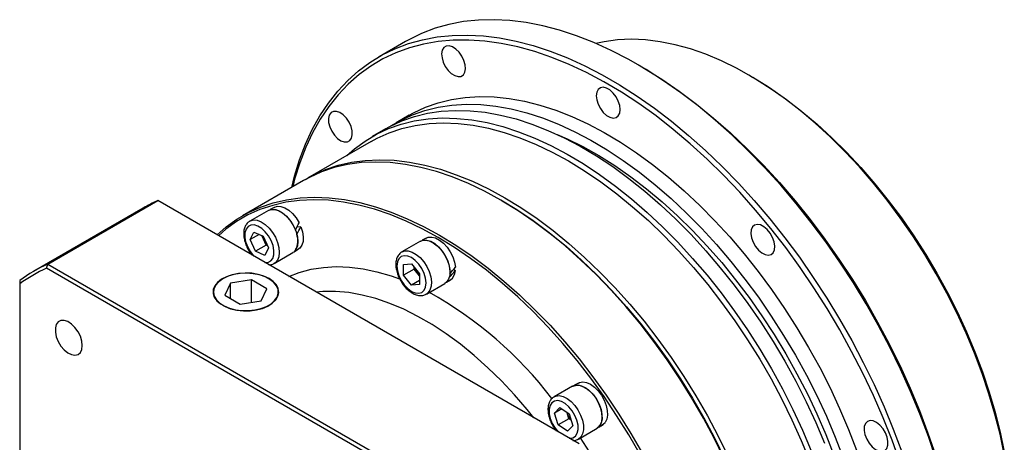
# Model space of a CAD drawing. Header units: millimetres. Extents: x 2034 to 3087, y 241 to 985.
# Tile 5 of 7: x 2362 to 2519, y 491 to 558. Entities that reach past the tile are written whole.
import ezdxf

# ---------------------------------------------------------------- set-up
doc = ezdxf.new("R2010")
doc.units = ezdxf.units.MM
doc.layers.add('1轮廓实线层', color=7, linetype='Continuous')

msp = doc.modelspace()

# ---------------------------------------------------------------- linework, layer by layer
at = {"layer": '1轮廓实线层', "linetype": 'Continuous', "lineweight": 30}
for p, q in [((2423.8, 554.57), (2419.56, 552.12)), ((2461.28, 550.65), (2460.86, 550.89)), ((2479.1, 548.93), (2478.68, 549.18)), ((2424.39, 542.78), (2422.27, 541.55)), ((2420.57, 540.58), (2418.45, 539.35)), ((2418.32, 538.59), (2408.14, 532.71)), ((2407.5, 532.34), (2397.75, 526.71)), ((2366.63, 518.98), (2384.2, 529.12)), ((2451.55, 490.24), (2384.2, 529.12)), ((2439.22, 529.09), (2439.01, 529.22)), ((2381.88, 527.94), (2364.31, 517.8)), ((2401.88, 527.57), (2398.91, 525.85)), ((2402.79, 528.05), (2402.16, 527.69)), ((2398.97, 522.9), (2399.57, 524.1)), ((2399.57, 524.1), (2401.03, 523.44)), ((2407.08, 524.93), (2406.42, 524.87)), ((2400.4, 523.72), (2398.97, 522.9)), ((2399.83, 521.03), (2398.97, 522.9)), ((2401.1, 522.94), (2400.83, 523.53)), ((2401.03, 523.44), (2401.89, 521.56)), ((2401.53, 522.01), (2401.1, 522.94)), ((2426.19, 522.65), (2423.22, 520.94)), ((2427.1, 523.14), (2426.47, 522.78)), ((2401.53, 522.01), (2399.83, 521.03)), ((2401.3, 520.36), (2399.83, 521.03)), ((2401.89, 521.56), (2401.3, 520.36)), ((2401.73, 521.91), (2401.53, 522.01)), ((2406.02, 521), (2406.65, 521.36)), ((2423.22, 520.94), (2423.26, 520.96)), ((2402.81, 519.1), (2405.78, 520.81)), ((2422.76, 520.53), (2422.66, 520.42)), ((2366.42, 518.31), (2366.63, 518.98)), ((2433.52, 479.58), (2366.42, 518.31)), ((2366.63, 518.98), (2433.98, 480.1)), ((2423.47, 518.9), (2424.75, 519.01)), ((2423.47, 517.2), (2423.47, 518.9)), ((2425.17, 518.18), (2423.47, 517.2)), ((2424.75, 519.01), (2426.02, 517.43)), ((2425.17, 518.18), (2425.17, 518.49)), ((2425.81, 517.39), (2425.17, 518.18)), ((2431.75, 517.91), (2431.46, 518.11)), ((2362.13, 516.37), (2362.13, 515.83)), ((2394.6, 516.64), (2394.56, 516.62)), ((2399.17, 516.46), (2395.82, 515.94)), ((2401.62, 515.04), (2399.17, 516.46)), ((2399.17, 512.87), (2399.17, 516.46)), ((2401.99, 516.62), (2401.94, 516.64)), ((2424.75, 515.62), (2423.47, 517.2)), ((2426.02, 516.36), (2424.75, 515.62)), ((2426.02, 517.13), (2425.81, 517.39)), ((2426.02, 517.43), (2426.02, 515.73)), ((2430.34, 516.08), (2430.96, 516.44)), ((2430.76, 516.86), (2430.71, 516.71)), ((2362.13, 515.83), (2362.13, 438.36)), ((2395.82, 515.94), (2394.93, 514.01)), ((2395.82, 513.49), (2395.82, 515.94)), ((2400.72, 513.11), (2401.62, 515.04)), ((2426.02, 515.73), (2424.75, 515.62)), ((2427.12, 514.18), (2430.09, 515.9)), ((2394.93, 514.01), (2397.38, 512.59)), ((2397.38, 512.59), (2400.72, 513.11)), ((2450.5, 499.5), (2447.54, 497.78)), ((2451.41, 499.98), (2450.79, 499.62)), ((2447.6, 495.18), (2448.46, 496.05)), ((2448.76, 495.85), (2447.6, 495.18)), ((2448.46, 496.05), (2449.92, 495.03)), ((2448.2, 493.28), (2447.6, 495.18)), ((2449.89, 494.26), (2448.2, 493.28)), ((2449.6, 495.21), (2449.57, 495.28)), ((2449.6, 495.21), (2449.58, 495.28)), ((2449.89, 494.26), (2449.6, 495.21)), ((2450.24, 494.02), (2449.89, 494.26)), ((2449.92, 495.03), (2450.52, 493.14)), ((2449.66, 492.26), (2448.2, 493.28)), ((2450.52, 493.14), (2449.66, 492.26)), ((2451.43, 491.03), (2454.4, 492.74)), ((2455.01, 493.13), (2455.28, 493.29)), ((2455.38, 493.35), (2455.28, 493.29)), ((2455.38, 493.35), (2455.35, 493.41))]:
    msp.add_line(p, q, dxfattribs=at)
at = {"layer": '1轮廓实线层', "linetype": 'Continuous', "lineweight": 30, "flags": 128}
for points in [[(2508.57, 487.85), (2507.35, 491.45), (2505.99, 495.05), (2504.51, 498.63), (2502.91, 502.2), (2501.19, 505.72), (2499.35, 509.21), (2497.4, 512.64), (2495.36, 516.01), (2493.21, 519.3), (2490.97, 522.52), (2488.64, 525.64), (2486.24, 528.66), (2483.76, 531.58), (2481.22, 534.38), (2478.63, 537.05), (2475.98, 539.59), (2473.29, 541.99), (2470.56, 544.25), (2467.81, 546.35), (2465.03, 548.29), (2462.25, 550.07), (2459.46, 551.68), (2456.67, 553.12), (2453.9, 554.38), (2451.14, 555.46), (2448.42, 556.35), (2445.72, 557.05), (2443.08, 557.57), (2440.48, 557.9), (2437.94, 558.03), (2435.46, 557.98), (2433.06, 557.73), (2430.73, 557.29), (2428.5, 556.66), (2426.35, 555.85), (2424.3, 554.84), (2423.8, 554.57)], [(2405.6, 531.24), (2406.06, 533.05), (2406.86, 535.66), (2407.81, 538.15), (2408.89, 540.49), (2410.11, 542.68), (2411.47, 544.72), (2412.95, 546.6), (2414.55, 548.31), (2416.27, 549.85), (2418.11, 551.21), (2420.06, 552.4), (2422.1, 553.4), (2424.25, 554.21), (2426.49, 554.84), (2428.82, 555.28), (2431.22, 555.53), (2433.7, 555.58), (2436.24, 555.45), (2438.83, 555.12), (2441.48, 554.61), (2444.17, 553.9), (2446.9, 553.01), (2449.65, 551.93), (2452.43, 550.67), (2455.21, 549.23), (2458, 547.62), (2460.79, 545.84), (2463.56, 543.9), (2466.32, 541.8), (2469.04, 539.54), (2471.74, 537.14), (2474.38, 534.6), (2476.98, 531.93), (2479.52, 529.13), (2482, 526.22), (2484.4, 523.19), (2486.73, 520.07), (2488.96, 516.86), (2491.11, 513.56), (2493.16, 510.19), (2495.11, 506.76), (2496.95, 503.28), (2498.67, 499.75), (2500.27, 496.19), (2501.75, 492.6), (2503.1, 489)], [(2502.84, 487.22), (2501.54, 490.82), (2500.11, 494.42), (2498.56, 497.99), (2496.88, 501.53), (2495.09, 505.04), (2493.18, 508.49), (2491.17, 511.89), (2489.05, 515.21), (2486.85, 518.46), (2484.55, 521.61), (2482.17, 524.67), (2479.72, 527.62), (2477.2, 530.46), (2474.61, 533.18), (2471.98, 535.76), (2469.3, 538.2), (2466.58, 540.5), (2463.83, 542.65), (2461.06, 544.63), (2458.28, 546.46), (2455.49, 548.11), (2452.7, 549.59), (2449.92, 550.89), (2447.16, 552.01), (2444.43, 552.95), (2441.72, 553.69), (2439.07, 554.25), (2436.46, 554.61), (2433.9, 554.78), (2431.42, 554.76), (2429, 554.54), (2426.66, 554.13), (2424.41, 553.53), (2422.25, 552.74), (2420.18, 551.77), (2418.22, 550.6), (2416.37, 549.26), (2414.64, 547.74), (2413.02, 546.04), (2411.53, 544.18), (2410.17, 542.16), (2408.94, 539.97), (2407.84, 537.64), (2406.89, 535.16), (2406.07, 532.55), (2405.76, 531.33)], [(2519.48, 488.62), (2518.81, 491.81), (2517.99, 495.02), (2517.04, 498.26), (2515.95, 501.5), (2514.73, 504.74), (2513.37, 507.97), (2511.9, 511.17), (2510.3, 514.33), (2508.59, 517.45), (2506.78, 520.5), (2504.86, 523.48), (2502.85, 526.38), (2500.75, 529.19), (2498.57, 531.9), (2496.33, 534.5), (2494.02, 536.97), (2491.65, 539.32), (2489.24, 541.52), (2486.79, 543.58), (2484.31, 545.49), (2481.81, 547.23), (2479.3, 548.81), (2476.79, 550.22), (2474.28, 551.45), (2471.79, 552.5), (2469.32, 553.36), (2466.89, 554.04), (2464.5, 554.52), (2462.16, 554.81), (2459.88, 554.91), (2457.67, 554.81), (2455.53, 554.52), (2454.23, 554.23)], [(2433.12, 551.54), (2432.79, 552.23), (2432.35, 552.85), (2431.83, 553.35), (2431.29, 553.69), (2430.76, 553.85), (2430.29, 553.81), (2429.92, 553.57), (2429.67, 553.16), (2429.56, 552.6), (2429.62, 551.95), (2429.82, 551.25), (2430.15, 550.56), (2430.6, 549.94), (2431.11, 549.44), (2431.65, 549.1), (2432.18, 548.94), (2432.65, 548.98), (2433.03, 549.22), (2433.28, 549.63), (2433.38, 550.19), (2433.33, 550.84), (2433.12, 551.54)], [(2461.28, 550.65), (2461.97, 550.25), (2464.76, 548.51), (2467.54, 546.6), (2470.3, 544.53), (2473.03, 542.31), (2475.74, 539.94), (2478.39, 537.42), (2481, 534.77), (2483.56, 532), (2486.04, 529.1), (2488.46, 526.09), (2490.8, 522.99), (2493.05, 519.78), (2495.21, 516.5), (2497.28, 513.14), (2499.24, 509.71), (2501.09, 506.23), (2502.82, 502.71), (2504.44, 499.15), (2505.93, 495.56), (2507.29, 491.96), (2508.52, 488.36)], [(2479.1, 548.93), (2479.72, 548.57), (2482.2, 547.01), (2484.68, 545.28), (2487.13, 543.39), (2489.56, 541.35), (2491.94, 539.17), (2494.28, 536.85), (2496.57, 534.4), (2498.8, 531.83), (2500.95, 529.15), (2503.03, 526.37), (2505.02, 523.5), (2506.92, 520.54), (2508.71, 517.52), (2510.41, 514.44), (2511.99, 511.31), (2513.45, 508.14), (2514.79, 504.95), (2516, 501.74), (2517.08, 498.53), (2518.02, 495.32), (2518.83, 492.14), (2519.49, 488.99)], [(2458.09, 543.67), (2458.02, 544.34), (2457.79, 545.04), (2457.43, 545.72), (2456.98, 546.32), (2456.46, 546.8), (2455.91, 547.11), (2455.39, 547.24), (2454.93, 547.16), (2454.58, 546.89), (2454.35, 546.45), (2454.28, 545.88), (2454.35, 545.21), (2454.58, 544.51), (2454.93, 543.83), (2455.39, 543.23), (2455.91, 542.75), (2456.46, 542.44), (2456.98, 542.31), (2457.43, 542.39), (2457.79, 542.66), (2458.02, 543.1), (2458.09, 543.67)], [(2421.43, 541.05), (2422.96, 541.94), (2424.88, 542.83), (2426.9, 543.54), (2429.01, 544.06), (2431.2, 544.39), (2433.47, 544.53), (2435.81, 544.47), (2438.21, 544.22), (2440.66, 543.78), (2443.16, 543.15), (2445.69, 542.33), (2448.25, 541.33), (2450.83, 540.14), (2453.42, 538.77), (2456.01, 537.24), (2458.59, 535.53), (2461.16, 533.66), (2463.71, 531.63), (2466.22, 529.45), (2468.7, 527.13), (2471.12, 524.68), (2473.49, 522.09), (2475.8, 519.39), (2478.03, 516.58), (2480.18, 513.67), (2482.25, 510.67), (2484.22, 507.59), (2486.09, 504.44), (2487.86, 501.23), (2489.51, 497.97), (2491.05, 494.67), (2492.46, 491.35), (2493.74, 488.01)], [(2424.39, 542.78), (2425.08, 543.16), (2427, 544.06), (2429.02, 544.77), (2431.13, 545.29), (2433.33, 545.62), (2435.59, 545.75), (2437.93, 545.7), (2440.33, 545.45), (2442.78, 545.01), (2445.28, 544.38), (2447.81, 543.56), (2450.37, 542.55), (2452.95, 541.37), (2455.54, 540), (2458.13, 538.46), (2460.71, 536.75), (2463.28, 534.88), (2465.83, 532.85), (2468.34, 530.68), (2470.82, 528.36), (2473.24, 525.9), (2475.61, 523.32), (2477.92, 520.62), (2480.15, 517.81), (2482.3, 514.9), (2484.37, 511.9), (2486.34, 508.82), (2488.21, 505.67), (2489.98, 502.45), (2491.63, 499.19), (2493.17, 495.9), (2494.58, 492.57), (2495.87, 489.23)], [(2414.33, 542.31), (2413.83, 542.83), (2413.29, 543.2), (2412.76, 543.39), (2412.27, 543.38), (2411.88, 543.18), (2411.61, 542.79), (2411.48, 542.25), (2411.5, 541.61), (2411.68, 540.92), (2412, 540.22), (2412.43, 539.59), (2412.93, 539.06), (2413.47, 538.69), (2414, 538.5), (2414.49, 538.51), (2414.88, 538.72), (2415.15, 539.1), (2415.28, 539.64), (2415.25, 540.28), (2415.08, 540.98), (2414.76, 541.67), (2414.33, 542.31)], [(2420.57, 540.58), (2421.26, 540.96), (2423.18, 541.85), (2425.2, 542.56), (2427.31, 543.08), (2429.51, 543.41), (2431.78, 543.55), (2434.11, 543.49), (2436.51, 543.24), (2438.96, 542.8), (2441.46, 542.17), (2443.99, 541.35), (2446.55, 540.35), (2449.13, 539.16), (2451.72, 537.8), (2454.31, 536.26), (2456.9, 534.55), (2459.47, 532.68), (2462.01, 530.65), (2464.53, 528.47), (2467, 526.15), (2469.43, 523.7), (2471.8, 521.11), (2474.1, 518.41), (2476.33, 515.6), (2478.48, 512.69), (2480.55, 509.69), (2482.52, 506.61), (2484.39, 503.46), (2486.16, 500.25), (2487.81, 496.99), (2489.35, 493.69), (2490.76, 490.37)], [(2414.39, 536.32), (2415.61, 537.39), (2417.32, 538.65), (2419.14, 539.73), (2421.06, 540.63), (2423.08, 541.34), (2425.19, 541.86), (2427.39, 542.19), (2429.65, 542.33), (2431.99, 542.27), (2434.39, 542.02), (2436.84, 541.58), (2439.34, 540.95), (2441.87, 540.13), (2444.43, 539.12), (2447.01, 537.94), (2449.6, 536.57), (2452.19, 535.03), (2454.77, 533.32), (2457.34, 531.45), (2459.89, 529.42), (2462.41, 527.25), (2464.88, 524.93), (2467.31, 522.47), (2469.67, 519.89), (2471.98, 517.19), (2474.21, 514.38), (2476.36, 511.47), (2478.43, 508.47), (2480.4, 505.39), (2482.27, 502.24), (2484.04, 499.03), (2485.69, 495.77), (2487.23, 492.47), (2488.64, 489.14)], [(2418.32, 538.59), (2419.25, 539.09), (2421.19, 539.96), (2423.22, 540.64), (2425.34, 541.14), (2427.55, 541.43), (2429.83, 541.54), (2432.18, 541.45), (2434.58, 541.16), (2437.04, 540.68), (2439.55, 540.01), (2442.08, 539.15), (2444.65, 538.1), (2447.23, 536.88), (2449.82, 535.47), (2452.41, 533.88), (2454.99, 532.13), (2457.56, 530.22), (2460.09, 528.15), (2462.6, 525.93), (2465.06, 523.57), (2467.46, 521.07), (2469.81, 518.45), (2472.09, 515.72), (2474.3, 512.87), (2476.42, 509.93), (2478.46, 506.9), (2480.39, 503.79), (2482.22, 500.62), (2483.95, 497.39), (2485.55, 494.12), (2487.04, 490.81), (2488.4, 487.47)], [(2448.01, 539.7), (2449.6, 539), (2452.15, 537.75), (2454.7, 536.32), (2457.25, 534.72), (2459.79, 532.95), (2462.31, 531.02), (2464.8, 528.94), (2467.26, 526.71), (2469.67, 524.34), (2472.02, 521.84), (2474.32, 519.22), (2476.54, 516.49), (2478.69, 513.65), (2480.75, 510.72), (2482.72, 507.71), (2484.59, 504.62), (2486.35, 501.47), (2488.01, 498.27), (2489.54, 495.03), (2490.96, 491.76), (2492.24, 488.47)], [(2474.73, 487.87), (2473.13, 491.15), (2471.4, 494.38), (2469.57, 497.55), (2467.64, 500.66), (2465.6, 503.69), (2463.48, 506.63), (2461.28, 509.47), (2458.99, 512.21), (2456.65, 514.83), (2454.24, 517.32), (2451.78, 519.68), (2449.28, 521.9), (2446.74, 523.97), (2444.17, 525.89), (2441.59, 527.64), (2439, 529.22), (2436.41, 530.63), (2433.83, 531.86), (2431.27, 532.91), (2428.73, 533.77), (2426.23, 534.44), (2423.77, 534.91), (2421.36, 535.2), (2419.01, 535.29), (2416.73, 535.19), (2414.52, 534.89), (2412.4, 534.4), (2410.37, 533.72), (2408.43, 532.84), (2407.5, 532.34)], [(2407.82, 532.52), (2409.07, 533.21), (2411, 534.08), (2413.04, 534.77), (2415.16, 535.26), (2417.36, 535.56), (2419.65, 535.66), (2421.99, 535.57), (2424.4, 535.28), (2426.86, 534.8), (2429.36, 534.13), (2431.9, 533.27), (2434.47, 532.23), (2437.05, 531), (2439.64, 529.59), (2442.23, 528.01), (2444.81, 526.26), (2447.37, 524.34), (2449.91, 522.27), (2452.41, 520.05), (2454.87, 517.69), (2457.28, 515.2), (2459.63, 512.58), (2461.91, 509.84), (2464.12, 506.99), (2466.24, 504.05), (2468.27, 501.02), (2470.21, 497.92), (2472.04, 494.74), (2473.76, 491.51), (2475.37, 488.24)], [(2393.67, 523.65), (2395.12, 524.91), (2396.84, 526.15), (2398.67, 527.21), (2400.61, 528.08), (2402.64, 528.77), (2404.76, 529.26), (2406.97, 529.55), (2409.25, 529.66), (2411.6, 529.57), (2414.01, 529.28), (2416.47, 528.8), (2418.97, 528.13), (2421.51, 527.27), (2424.07, 526.23), (2426.65, 525), (2429.24, 523.59), (2431.83, 522.01), (2434.42, 520.25), (2436.98, 518.34), (2439.52, 516.27), (2442.02, 514.05), (2444.48, 511.69), (2446.89, 509.2), (2449.24, 506.57), (2451.52, 503.84), (2453.72, 500.99), (2455.85, 498.05), (2457.88, 495.02), (2459.81, 491.92), (2461.65, 488.74)], [(2461.28, 488.54), (2459.46, 491.7), (2457.53, 494.79), (2455.51, 497.81), (2453.39, 500.73), (2451.2, 503.56), (2448.93, 506.29), (2446.59, 508.9), (2444.2, 511.38), (2441.75, 513.73), (2439.26, 515.94), (2436.73, 518), (2434.18, 519.9), (2431.61, 521.65), (2429.03, 523.22), (2426.45, 524.62), (2423.88, 525.85), (2421.33, 526.89), (2418.81, 527.74), (2416.32, 528.41), (2413.87, 528.89), (2411.47, 529.17), (2409.13, 529.26), (2406.86, 529.16), (2404.67, 528.86), (2402.56, 528.37), (2400.53, 527.69), (2398.61, 526.83), (2396.78, 525.77), (2395.07, 524.54), (2393.89, 523.52)], [(2439.22, 529.09), (2441.79, 527.52), (2444.36, 525.78), (2446.91, 523.88), (2449.44, 521.82), (2451.93, 519.61), (2454.38, 517.26), (2456.77, 514.77), (2459.11, 512.17), (2461.38, 509.44), (2463.58, 506.61), (2465.69, 503.68), (2467.71, 500.67), (2469.64, 497.58), (2471.46, 494.42), (2473.18, 491.2), (2474.78, 487.94)], [(2401.88, 527.57), (2401.96, 527.61), (2402.48, 527.75), (2403.07, 527.69), (2403.7, 527.45), (2404.34, 527.03), (2404.95, 526.45), (2405.5, 525.76), (2405.96, 524.98), (2406.31, 524.16), (2406.52, 523.34), (2406.58, 522.56), (2406.5, 521.88), (2406.28, 521.31), (2405.92, 520.91), (2405.78, 520.81)], [(2402.05, 527.62), (2402.29, 527.69), (2402.86, 527.7), (2403.48, 527.52), (2404.11, 527.16), (2404.74, 526.64), (2405.31, 525.98), (2405.8, 525.23), (2406.19, 524.42)], [(2402.79, 528.05), (2403.28, 528.22), (2403.86, 528.2), (2404.49, 527.98), (2405.13, 527.59), (2405.74, 527.04), (2406.3, 526.36), (2406.78, 525.59)], [(2398.89, 525.84), (2398.99, 525.9), (2399.51, 526.03), (2400.1, 525.98), (2400.73, 525.73), (2401.37, 525.31), (2401.98, 524.74), (2402.53, 524.04), (2402.99, 523.26), (2403.34, 522.44), (2403.55, 521.62), (2403.61, 520.85), (2403.53, 520.16), (2403.31, 519.6), (2402.95, 519.19), (2402.8, 519.09)], [(2401.33, 519.23), (2401.8, 519.26), (2402.25, 519.49), (2402.56, 519.9), (2402.74, 520.48), (2402.75, 521.17), (2402.61, 521.94), (2402.32, 522.73), (2401.9, 523.48), (2401.38, 524.14), (2400.8, 524.68), (2400.19, 525.05), (2399.6, 525.23), (2399.06, 525.2), (2398.62, 524.97), (2398.3, 524.56), (2398.13, 523.98), (2398.11, 523.29), (2398.11, 523.29)], [(2407.08, 524.93), (2407.33, 524.11), (2407.44, 523.32), (2407.41, 522.6), (2407.22, 522), (2406.9, 521.55), (2406.65, 521.36)], [(2482.55, 520.8), (2482.75, 521.27), (2482.8, 521.87), (2482.7, 522.54), (2482.45, 523.24), (2482.08, 523.91), (2481.61, 524.5), (2481.08, 524.95), (2480.54, 525.23), (2480.02, 525.33), (2479.58, 525.22), (2479.24, 524.92), (2479.04, 524.45), (2478.99, 523.86), (2479.09, 523.18), (2479.34, 522.48), (2479.72, 521.81), (2480.19, 521.22), (2480.72, 520.77), (2481.26, 520.49), (2481.77, 520.4), (2482.22, 520.51), (2482.55, 520.8)], [(2426.19, 522.65), (2426.63, 522.81), (2427.2, 522.81), (2427.82, 522.62), (2428.46, 522.26), (2429.08, 521.72), (2429.66, 521.06), (2430.15, 520.3), (2430.53, 519.49), (2430.78, 518.67), (2430.89, 517.87), (2430.86, 517.16), (2430.67, 516.55), (2430.35, 516.1), (2430.09, 515.9)], [(2426.21, 522.62), (2426.44, 522.73), (2426.98, 522.8), (2427.59, 522.69), (2428.22, 522.38), (2428.86, 521.91), (2429.45, 521.29), (2429.97, 520.56), (2430.39, 519.77), (2430.69, 518.94), (2430.85, 518.14), (2430.86, 517.39)], [(2427.1, 523.14), (2427.43, 523.27), (2427.98, 523.31), (2428.6, 523.16), (2429.24, 522.82), (2429.86, 522.32), (2430.45, 521.67), (2430.95, 520.93), (2431.35, 520.12), (2431.62, 519.3), (2431.75, 518.5)], [(2423.26, 520.96), (2423.66, 521.1), (2424.23, 521.1), (2424.85, 520.91), (2425.49, 520.54), (2426.11, 520.01), (2426.69, 519.35), (2427.18, 518.59), (2427.56, 517.78), (2427.81, 516.95), (2427.92, 516.16), (2427.89, 515.44), (2427.7, 514.84), (2427.38, 514.38), (2427.15, 514.2)], [(2422.73, 519.83), (2422.49, 519.32), (2422.41, 518.66), (2422.49, 517.92), (2422.73, 517.14), (2423.1, 516.36), (2423.58, 515.66), (2424.14, 515.06), (2424.75, 514.62), (2425.35, 514.37), (2425.91, 514.31), (2426.4, 514.46), (2426.77, 514.8), (2427, 515.32), (2427.08, 515.97), (2427, 516.71), (2426.77, 517.5), (2426.4, 518.27), (2425.91, 518.98), (2425.35, 519.57), (2424.75, 520.01), (2424.14, 520.27), (2423.58, 520.32), (2423.1, 520.18), (2422.73, 519.83)], [(2405.16, 517.02), (2406.81, 517.65), (2408.69, 518.15), (2410.66, 518.46), (2412.71, 518.58), (2414.83, 518.5), (2417, 518.23), (2419.23, 517.76), (2421.5, 517.1), (2422.85, 516.62)], [(2401.98, 516.67), (2401.16, 517.06), (2400.22, 517.34), (2399.2, 517.51), (2398.14, 517.55), (2397.09, 517.48), (2396.08, 517.28), (2395.17, 516.97), (2394.38, 516.56), (2393.75, 516.06), (2393.3, 515.51), (2393.06, 514.91), (2393.04, 514.29), (2393.23, 513.69), (2393.62, 513.12), (2394.2, 512.61), (2394.95, 512.18), (2395.84, 511.84), (2396.83, 511.61), (2397.87, 511.5), (2398.94, 511.52), (2399.97, 511.66), (2400.94, 511.91), (2401.79, 512.28), (2402.5, 512.73), (2403.04, 513.26), (2403.39, 513.84), (2403.52, 514.45), (2403.44, 515.06), (2403.15, 515.65), (2402.66, 516.19), (2401.98, 516.67)], [(2394.6, 516.64), (2393.94, 516.17), (2393.45, 515.64), (2393.17, 515.05), (2393.09, 514.45), (2393.22, 513.85), (2393.56, 513.27), (2394.09, 512.75), (2394.79, 512.3), (2395.64, 511.94), (2396.59, 511.69), (2397.62, 511.55), (2398.67, 511.54), (2399.7, 511.65), (2400.67, 511.87), (2401.55, 512.2), (2402.29, 512.63), (2402.87, 513.14), (2403.26, 513.7), (2403.45, 514.3), (2403.42, 514.9), (2403.18, 515.49), (2402.74, 516.04), (2402.12, 516.53), (2401.34, 516.94), (2400.44, 517.25), (2399.45, 517.44), (2398.4, 517.52), (2397.36, 517.47), (2396.35, 517.31), (2395.42, 517.03), (2394.6, 516.64)], [(2426.02, 517.16), (2425.96, 517.22), (2425.81, 517.39)], [(2444.3, 494.42), (2443.22, 495.75), (2441.2, 498.1), (2439.11, 500.33), (2436.97, 502.43), (2434.78, 504.38), (2432.56, 506.19), (2430.31, 507.83), (2428.04, 509.32), (2425.78, 510.63), (2423.51, 511.76), (2421.26, 512.71), (2419.04, 513.47), (2416.85, 514.04), (2414.71, 514.42), (2412.62, 514.6), (2410.6, 514.59), (2409.52, 514.5)], [(2372.13, 505.96), (2372.05, 506.68), (2371.82, 507.44), (2371.45, 508.18), (2370.96, 508.85), (2370.41, 509.4), (2369.82, 509.79), (2369.24, 509.98), (2368.72, 509.97), (2368.29, 509.75), (2367.98, 509.35), (2367.83, 508.79), (2367.83, 508.11), (2367.98, 507.36), (2368.29, 506.6), (2368.72, 505.89), (2369.24, 505.27), (2369.82, 504.8), (2370.41, 504.51), (2370.96, 504.41), (2371.45, 504.53), (2371.82, 504.84), (2372.05, 505.33), (2372.13, 505.96)], [(2450.5, 499.5), (2450.78, 499.62), (2451.33, 499.67)], [(2450.52, 499.46), (2450.6, 499.5), (2451.11, 499.64), (2451.7, 499.59), (2452.33, 499.34), (2452.97, 498.92), (2453.58, 498.34), (2454.13, 497.65), (2454.58, 496.87), (2454.92, 496.05), (2455.13, 495.23), (2455.19, 494.46), (2455.1, 493.78), (2454.86, 493.23), (2454.49, 492.84)], [(2451.33, 499.67), (2451.94, 499.54), (2452.58, 499.22), (2453.21, 498.74), (2453.81, 498.11), (2454.32, 497.38), (2454.74, 496.58), (2455.04, 495.75), (2455.19, 494.95), (2455.2, 494.2), (2455.06, 493.56), (2454.78, 493.06), (2454.4, 492.74)], [(2451.41, 499.98), (2451.58, 500.06), (2452.11, 500.16), (2452.71, 500.07), (2453.35, 499.79), (2453.98, 499.33), (2454.58, 498.73), (2455.11, 498.02), (2455.55, 497.23), (2455.86, 496.4), (2456.04, 495.59), (2456.07, 494.84), (2455.95, 494.18), (2455.69, 493.66)], [(2447.55, 497.79), (2447.81, 497.9), (2448.36, 497.96)], [(2448.36, 497.96), (2448.97, 497.83), (2449.61, 497.51), (2450.25, 497.03), (2450.84, 496.4), (2451.35, 495.67), (2451.77, 494.86), (2452.07, 494.04), (2452.22, 493.23), (2452.23, 492.49), (2452.09, 491.85), (2451.81, 491.34), (2451.44, 491.03)], [(2448.11, 497.17), (2447.59, 497.1), (2447.17, 496.83), (2446.88, 496.38), (2446.74, 495.78), (2446.76, 495.07), (2446.93, 494.29), (2447.25, 493.51), (2447.69, 492.77), (2448.16, 492.19)], [(2449.96, 491.15), (2450.01, 491.15), (2450.53, 491.22), (2450.95, 491.48), (2451.24, 491.94), (2451.38, 492.54), (2451.37, 493.25), (2451.19, 494.02), (2450.87, 494.81), (2450.43, 495.55), (2449.9, 496.19), (2449.3, 496.7), (2448.7, 497.03), (2448.11, 497.17)], [(2499.94, 489.07), (2500.37, 489.21), (2500.69, 489.54), (2500.86, 490.03), (2500.89, 490.64), (2500.76, 491.32), (2500.49, 492.02), (2500.1, 492.68), (2499.61, 493.25), (2499.08, 493.68), (2498.54, 493.93), (2498.03, 493.99), (2497.61, 493.85), (2497.29, 493.52), (2497.11, 493.03), (2497.09, 492.41), (2497.22, 491.73), (2497.49, 491.03), (2497.88, 490.37), (2498.36, 489.8), (2498.9, 489.38), (2499.44, 489.12), (2499.94, 489.07)]]:
    msp.add_lwpolyline(points, dxfattribs=at)
at = {"layer": '1轮廓实线层', "linetype": 'Continuous', "lineweight": 30}
for centre, radius, start, end in [((2393.92, 507.08), 24.09, 113.7958, 119.9925), ((2403.38, 523.92), 5.3, 186.7941, 223.5586), ((2403.61, 524.11), 2.77, 192.9711, 205.0031), ((2403.85, 524.2), 3.02, 204.6413, 222.5527), ((2403.53, 522.73), 3.05, 330.8932, 19.5104), ((2376.34, 496.96), 24.06, 113.7931, 126.2177), ((2376.16, 496.49), 23.89, 114.0437, 125.967), ((2428.18, 519.3), 3.05, 198.4437, 218.7856), ((2429.96, 517.93), 1.79, 304.0191, 359.3734), ((2395.78, 457.87), 64.93, 37.6404, 60.6539), ((2452.48, 496.13), 3.03, 197.7018, 221.4381), ((2381.69, 444.58), 84.18, 14.4552, 33.6439)]:
    msp.add_arc(centre, radius, start, end, dxfattribs=at)
for centre, major_axis, ratio, start_param, end_param in [((2403.83, 524.19), (3.75, 6.17), 0.268003, 4.910169, 5.099566), ((2404.72, 524.7), (3.75, 6.17), 0.268003, 4.720772, 4.910169), ((2429.03, 519.79), (5.16, 5.59), 0.431477, 4.583368, 4.772765), ((2428.14, 519.28), (5.16, 5.59), 0.431477, 4.772765, 4.962162), ((2453.35, 496.63), (6.56, 4.03), 0.501604, 4.607335, 4.715273), ((2452.45, 496.12), (6.56, 4.03), 0.501604, 4.745907, 4.90467)]:
    msp.add_ellipse(centre, major_axis=major_axis, ratio=ratio, start_param=start_param, end_param=end_param, dxfattribs=at)
for points, knots in [([(2398.9, 525.83), (2398.86, 525.81), (2398.65, 525.72), (2398.36, 525.39), (2398.07, 524.88), (2397.92, 524.24), (2397.91, 523.62), (2398, 522.95), (2398.18, 522.27), (2398.52, 521.49), (2398.89, 520.86), (2399.16, 520.53), (2399.25, 520.42)], [0, 0, 0, 0, 0.024274, 0.135938, 0.247042, 0.362888, 0.493645, 0.560906, 0.686365, 0.811356, 0.936157, 1, 1, 1, 1]), ([(2423.29, 520.95), (2423.2, 520.91), (2422.99, 520.82), (2422.84, 520.63), (2422.76, 520.53)], [0, 0, 0, 0, 0.41725, 1, 1, 1, 1]), ([(2422.66, 520.42), (2422.59, 520.32), (2422.42, 520.04), (2422.27, 519.51), (2422.21, 518.81), (2422.31, 518.05), (2422.54, 517.25), (2422.89, 516.46), (2423.35, 515.73), (2423.9, 515.08), (2424.51, 514.55), (2425.17, 514.16), (2425.82, 513.95), (2426.43, 513.94), (2426.88, 514.03), (2427.09, 514.18), (2427.15, 514.23)], [0, 0, 0, 0, 0.04495, 0.118394, 0.194713, 0.273691, 0.353084, 0.432216, 0.51127, 0.590581, 0.670489, 0.751413, 0.833409, 0.90406, 0.97185, 1, 1, 1, 1]), ([(2401.94, 518.87), (2401.97, 518.87), (2402.19, 518.85), (2402.49, 518.92), (2402.71, 519.07), (2402.79, 519.11)], [0, 0, 0, 0, 0.102089, 0.71508, 1, 1, 1, 1]), ([(2447.57, 497.78), (2447.44, 497.7), (2447.15, 497.53), (2446.84, 497.09), (2446.62, 496.52), (2446.53, 495.85), (2446.58, 495.1), (2446.77, 494.31), (2447.1, 493.52), (2447.47, 492.85), (2447.77, 492.49), (2447.88, 492.35)], [0, 0, 0, 0, 0.086014, 0.195818, 0.307636, 0.425443, 0.548247, 0.672538, 0.79647, 0.920155, 1, 1, 1, 1]), ([(2450.51, 490.8), (2450.53, 490.8), (2450.74, 490.77), (2451.07, 490.84), (2451.33, 490.99), (2451.43, 491.05)], [0, 0, 0, 0, 0.060813, 0.633149, 1, 1, 1, 1])]:
    msp.add_open_spline(points, degree=3, knots=knots, dxfattribs=at)

doc.saveas('drawing.dxf')
